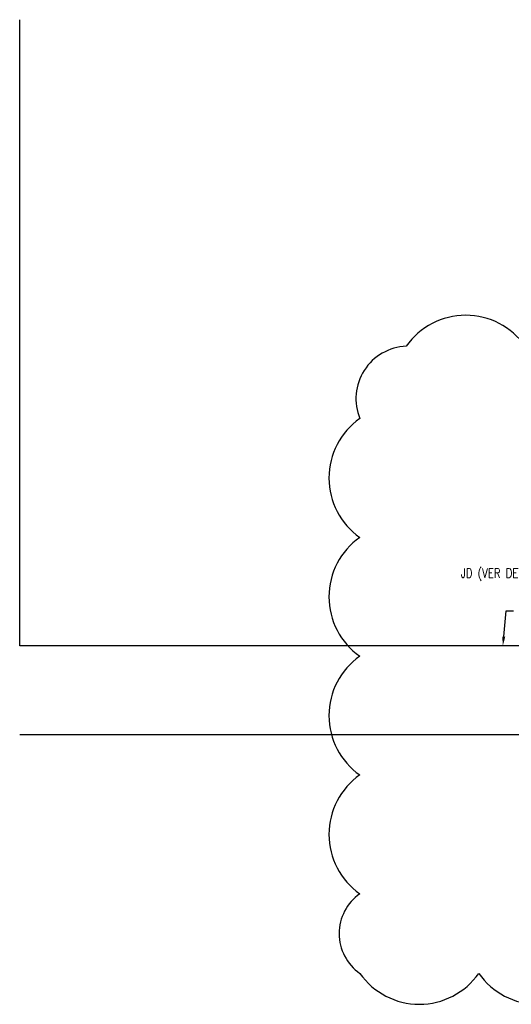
# Model space of a CAD drawing. Header units: metres. Extents: x 725561 to 725799, y 9150913 to 9151110.
# Tile 27 of 36: x 725593 to 725601, y 9151005 to 9151022. Entities that reach past the tile are written whole.
import ezdxf
from ezdxf import colors
from ezdxf.entities.mleader import LeaderData, LeaderLine
from ezdxf.math import Vec2, Vec3

# ---------------------------------------------------------------- set-up
doc = ezdxf.new("R2010")
doc.units = ezdxf.units.M
doc.layers.add('_Esctructura', color=1, linetype='Continuous', lineweight=30)
doc.layers.add('Layer3 (.10)', color=3, linetype='Continuous')
doc.layers.add('Layer4 (.15)', color=2, linetype='Continuous')
doc.styles.add('AIR-Simplex.(0.80)', font='simplex.shx', dxfattribs={"width": 0.8})

msp = doc.modelspace()

# ---------------------------------------------------------------- linework, layer by layer
at = {"layer": '_Esctructura'}
for p, q in [((725602.629, 9151011.265), (725592.846, 9151011.265)), ((725602.629, 9151009.765), (725592.846, 9151009.765))]:
    msp.add_line(p, q, dxfattribs=at)
at = {"layer": 'Layer3 (.10)'}
msp.add_line((725592.846, 9151011.265), (725592.846, 9151021.808), dxfattribs=at)
at = {"layer": 'Layer4 (.15)'}
msp.add_lwpolyline([(725601.35, 9151016.31, 0.520567), (725599.35, 9151016.31, 0.520567), (725598.569, 9151015.091, 0.520567), (725598.569, 9151013.091, 0.520567), (725598.569, 9151011.091, 0.520567), (725598.569, 9151009.091, 0.520567), (725598.569, 9151007.091, 0.520567), (725598.569, 9151005.751, 0.520567), (725600.569, 9151005.751, 0.520567), (725602.569, 9151005.751, 0.520567)], format="xyb", dxfattribs=at)

# ---------------------------------------------------------------- leaders
at = {"layer": 'Layer3 (.10)'}
ml = msp.add_multileader_mtext('Standard', dxfattribs=at)
ml.set_content('{\\C0;JD (VER DETALLE)}', color=7, style='AIR-Simplex.(0.80)')
ml.set_leader_properties(color=1, linetype='ByLayer', lineweight=-1)
ml.build(insert=Vec2(0, 0))
ml.multileader.update_dxf_attribs({"text_left_attachment_type": 2, "text_right_attachment_type": 2, "dogleg_length": 0.125, "arrow_head_size": 0.156})
ctx = ml.context
ctx.base_point, ctx.char_height, ctx.arrow_head_size, ctx.landing_gap_size, ctx.plane_origin = Vec3(725600.142, 9151012.449), 0.15625, 0.156, 0.125, Vec3(725603.201, 9151014.704)
ctx.left_attachment, ctx.right_attachment = 2, 2
notes = []
notes.append((ctx, [(1, (1, 1, 0), (725602.237, 9151012.449), (-1, 0), 0.125, [(0, [(725602.655, 9151011.265)], 0, [])])]))
ctx.mtext.insert, ctx.mtext.flow_direction = Vec3(725600.267, 9151012.568), 5
ml = msp.add_multileader_mtext('Standard', dxfattribs=at)
ml.set_content('{\\C0;CANAL}', color=7, style='AIR-Simplex.(0.80)')
ml.set_leader_properties(color=1, linetype='ByLayer', lineweight=-1)
ml.build(insert=Vec2(0, 0))
ml.multileader.update_dxf_attribs({"text_left_attachment_type": 2, "text_right_attachment_type": 2, "dogleg_length": 0.125, "arrow_head_size": 0.156})
ctx = ml.context
ctx.base_point, ctx.char_height, ctx.arrow_head_size, ctx.landing_gap_size, ctx.plane_origin = Vec3(725601.155, 9151011.852), 0.15625, 0.156, 0.125, Vec3(725601.521, 9151014.704)
ctx.left_attachment, ctx.right_attachment = 2, 2
notes.append((ctx, [(0, (1, 1, 0), (725601.03, 9151011.852), (1, 0), 0.125, [(0, [(725600.975, 9151011.265)], 0, [])])]))
ctx.mtext.insert, ctx.mtext.flow_direction = Vec3(725601.28, 9151011.93), 5
for ctx, leaders in notes:
    for number, flags, end, landing, length, lines in leaders:
        leader = LeaderData()
        leader.index, (leader.has_last_leader_line, leader.has_dogleg_vector, leader.attachment_direction) = number, flags
        leader.last_leader_point, leader.dogleg_vector, leader.dogleg_length = Vec3(end), Vec3(landing), length
        for number, points, colour, breaks in lines:
            line = LeaderLine()
            line.index, line.vertices, line.color, line.breaks = number, Vec3.list(points), colors.encode_raw_color(colour), breaks
            leader.lines.append(line)
        ctx.leaders.append(leader)

doc.saveas('drawing.dxf')
